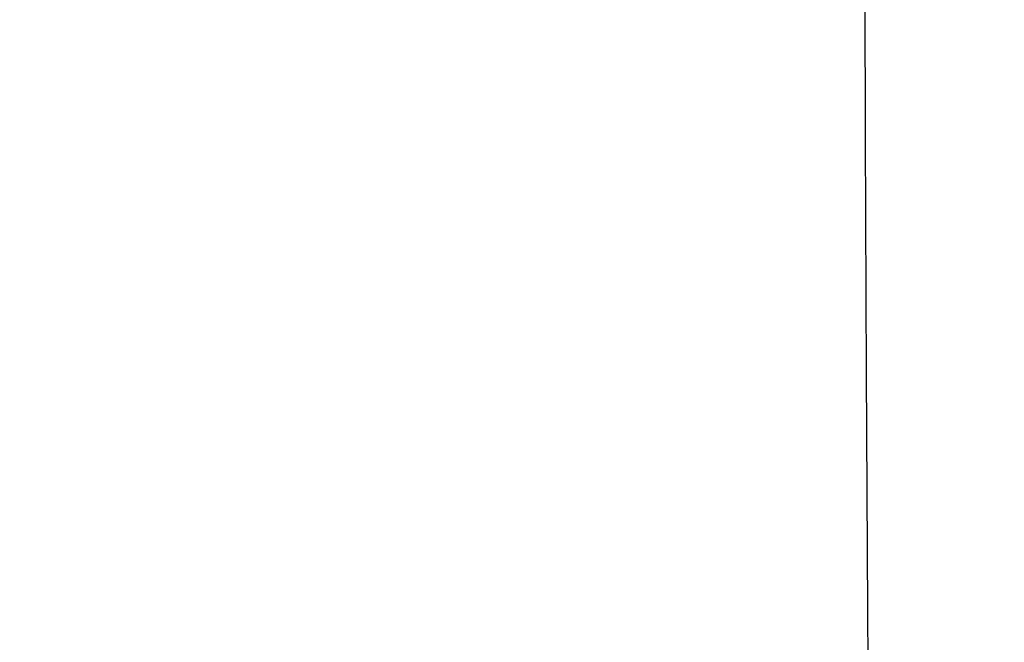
# Model space of a CAD drawing. Header units: millimetres. Extents: x -259 to 235, y -103 to 552.
# Tile 40 of 159: x -5.0278 to -4.9923, y -0.0318 to -0.0094. Entities that reach past the tile are written whole.
import ezdxf

# ---------------------------------------------------------------- set-up
doc = ezdxf.new("R2010")
doc.units = ezdxf.units.MM
doc.header["$MEASUREMENT"] = 0
doc.layers.add('Default', color=7, linetype='Continuous', true_color=0x000000)

# ---------------------------------------------------------------- blocks, each defined once
blk = doc.blocks.new('6666_1_2')
at = {"layer": 'Default'}
blk.add_open_spline([(-47.861377, 11.49179, 4.884583), (-48.569318, 11.467487, 4.729218), (-49.244011, 11.441352, 4.415871), (-50.400729, 11.396467, 3.536211), (-50.879882, 11.377539, 2.972389), (-51.552679, 11.329329, 1.69499), (-51.748324, 11.302283, 0.978341), (-51.822257, 11.25664, -0.474542), (-51.70017, 11.238103, -1.206627), (-51.158129, 11.191947, -2.545412), (-50.736684, 11.164282, -3.156167), (-49.673079, 11.117459, -4.14867), (-49.03392, 11.098314, -4.52755), (-47.661839, 11.05426, -4.977097), (-46.925436, 11.027033, -5.048769), (-45.482548, 10.979503, -4.876182), (-44.779847, 10.959439, -4.632018), (-44.163185, 10.937588, -4.251167)], degree=3, knots=[0, 0, 0, 0, 0.125005, 0.125005, 0.250049, 0.250049, 0.374977, 0.374977, 0.5, 0.5, 0.625006, 0.625006, 0.74995, 0.74995, 0.874995, 0.874995, 1, 1, 1, 1], dxfattribs=at)
blk = doc.blocks.new('SMALL_ASM_ASM')
at = {"layer": 'Default'}
blk.add_blockref('6666_1_2', (1688.774375, 3184.408799), dxfattribs=at)

msp = doc.modelspace()

# ---------------------------------------------------------------- block references
at = {"layer": 'Default', "extrusion": (0, -1, 0)}
msp.add_blockref('SMALL_ASM_ASM', (-1641.979937, -3187.59946), dxfattribs=at)

doc.saveas('drawing.dxf')
